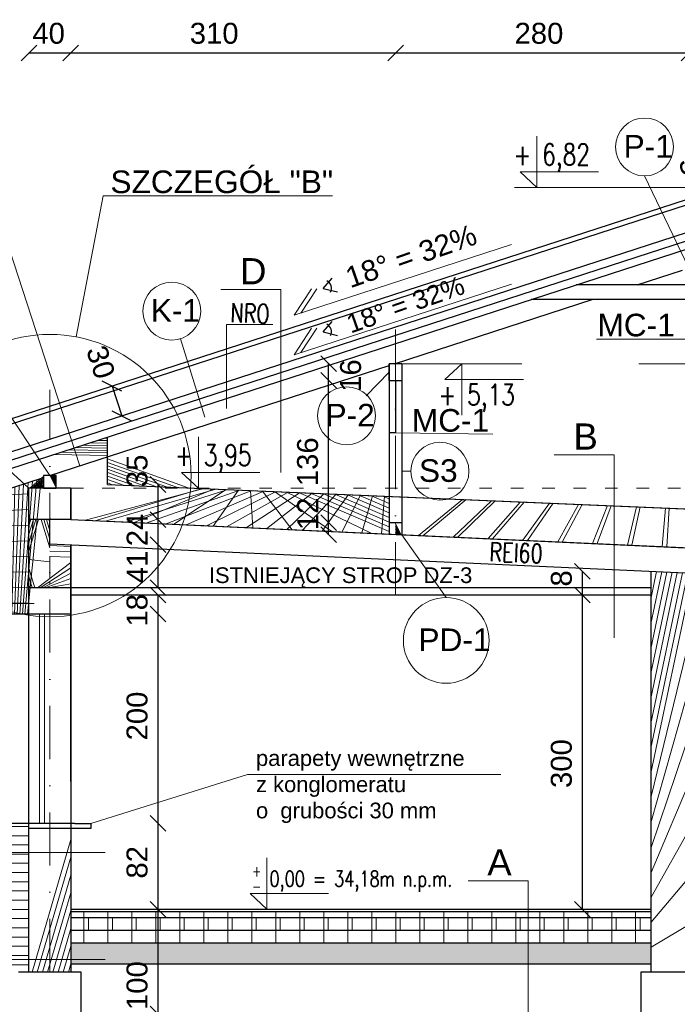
# Model space of a CAD drawing. Header units: millimetres. Extents: x 6197 to 108098, y 4257 to 29730.
# Tile 72 of 148: x 33235 to 33862, y 10987 to 11928. Entities that reach past the tile are written whole.
import ezdxf

# ---------------------------------------------------------------- set-up
doc = ezdxf.new("R2010")
doc.units = ezdxf.units.MM
doc.linetypes.add('ACAD_ISO03W100', pattern=[30, 12, -18])
doc.linetypes.add('DASHDOTX2', pattern=[50.8, 25.4, -12.7, 0, -12.7])
for name, color, linetype, lineweight in [('&_opisy_100', 51, 'Continuous', 20), ('isa_VA361402213E07D_TUsr', 7, 'Continuous', 25), ('isa_VA361402213E07D_TUsr_10A36144A21200DF', 5, 'Continuous', 25)]:
    doc.layers.add(name, color=color, linetype=linetype, lineweight=lineweight)
doc.layers.add('R-TAB', color=1, linetype='Continuous')
doc.styles.add('Romans', font='romans.shx', dxfattribs={"width": 0.75})
doc.styles.get("Standard").update_dxf_attribs({"font": 'arial.ttf'})
doc.dimstyles.new('ISO-25', dxfattribs={"dimtxt": 2.5, "dimasz": 2.5, "dimexe": 1.25, "dimexo": 0.625, "dimtad": 1, "dimtxsty": 'Standard', "dimcen": 2.5, "dimadec": 0, "dimazin": 0, "dimtfac": 1, "dimtmove": 0, "dimatfit": 3, "dimfxl": 1, "dimarcsym": 0})
pattern_1 = [(45, (-1177861116.62511, -935728471.4179041), (-11.22532015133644, 11.22532015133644), []), (135, (-1177861116.62511, -935728471.4179041), (-11.22532015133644, -11.22532015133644), [])]
pattern_2 = [(45, (-1177861116.62511, -935728471.4179041), (-11.22532015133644, 11.22532015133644), [])]

# ---------------------------------------------------------------- blocks, each defined once
blk = doc.blocks.new('_Oblique')
at = {"color": 0, "linetype": 'ByBlock', "lineweight": -2}
blk.add_line((-0.5, -0.5), (0.5, 0.5), dxfattribs=at)
blk = doc.blocks.new('*D1135')
at = {"color": 0, "lineweight": -2, "transparency": 16777216}
blk.add_line((33243.40368291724, 11896.12878770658), (33283.40368267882, 11896.12878770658), dxfattribs=at)
at = {"layer": 'Defpoints', "color": 0, "transparency": 16777216}
for p in [(33283.40368267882, 11896.12878770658), (33243.40368291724, 11480.46662790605), (33283.40368267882, 11480.46662814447)]:
    blk.add_point(p, dxfattribs=at)
at = {"color": 0, "lineweight": -2, "transparency": 16777216, "xscale": 15, "yscale": 15, "zscale": 15, "rotation": 180}
blk.add_blockref('_Oblique', (33243.40368291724, 11896.12878770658), dxfattribs=at)
at = {"color": 0, "lineweight": -2, "transparency": 16777216, "xscale": 15, "yscale": 15, "zscale": 15}
blk.add_blockref('_Oblique', (33283.40368267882, 11896.12878770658), dxfattribs=at)
at = {"color": 0, "lineweight": 20, "transparency": 16777216, "insert": (33262.2667326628, 11914.80258066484), "char_height": 20, "attachment_point": 5}
blk.add_mtext('40', dxfattribs=at)
blk = doc.blocks.new('*D1136')
at = {"color": 0, "lineweight": -2, "transparency": 16777216}
blk.add_line((33283.40368267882, 11896.12878770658), (33593.40368267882, 11896.12878770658), dxfattribs=at)
at = {"layer": 'Defpoints', "color": 0, "transparency": 16777216}
for p in [(33593.40368267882, 11896.12878770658), (33593.40368267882, 11658.50079388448), (33283.40368267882, 11480.46662790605)]:
    blk.add_point(p, dxfattribs=at)
at = {"color": 0, "lineweight": -2, "transparency": 16777216, "xscale": 15, "yscale": 15, "zscale": 15, "rotation": 180}
blk.add_blockref('_Oblique', (33283.40368267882, 11896.12878770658), dxfattribs=at)
at = {"color": 0, "lineweight": -2, "transparency": 16777216, "xscale": 15, "yscale": 15, "zscale": 15}
blk.add_blockref('_Oblique', (33593.40368267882, 11896.12878770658), dxfattribs=at)
at = {"color": 0, "lineweight": 20, "transparency": 16777216, "insert": (33420.30436965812, 11914.80258066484), "char_height": 20, "attachment_point": 5}
blk.add_mtext('310', dxfattribs=at)
blk = doc.blocks.new('*D1137')
at = {"color": 0, "lineweight": -2, "transparency": 16777216}
blk.add_line((33593.40368267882, 11896.12878770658), (33873.40368220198, 11896.12878770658), dxfattribs=at)
at = {"layer": 'Defpoints', "color": 0, "transparency": 16777216}
for p in [(33873.40368220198, 11896.12878770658), (33873.40368220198, 11749.83171911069), (33593.40368267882, 11480.46662790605)]:
    blk.add_point(p, dxfattribs=at)
at = {"color": 0, "lineweight": -2, "transparency": 16777216, "xscale": 15, "yscale": 15, "zscale": 15, "rotation": 180}
blk.add_blockref('_Oblique', (33593.40368267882, 11896.12878770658), dxfattribs=at)
at = {"color": 0, "lineweight": -2, "transparency": 16777216, "xscale": 15, "yscale": 15, "zscale": 15}
blk.add_blockref('_Oblique', (33873.40368220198, 11896.12878770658), dxfattribs=at)
at = {"color": 0, "lineweight": 20, "transparency": 16777216, "insert": (33730.30436965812, 11914.80258066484), "char_height": 20, "attachment_point": 5}
blk.add_mtext('280', dxfattribs=at)
blk = doc.blocks.new('*D1147')
at = {"color": 0, "lineweight": -2, "transparency": 16777216}
blk.add_line((33529.54416581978, 11435.9919690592), (33529.54416581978, 11447.53913433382), dxfattribs=at)
at = {"layer": 'Defpoints', "color": 0, "transparency": 16777216}
for p in [(33529.54416581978, 11447.53913433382), (33599.40368267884, 11447.53913433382), (33599.31312105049, 11435.9919690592)]:
    blk.add_point(p, dxfattribs=at)
at = {"color": 0, "lineweight": -2, "transparency": 16777216, "xscale": 15, "yscale": 15, "zscale": 15}
for p, rotation in [((33529.54416581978, 11447.53913433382), 90), ((33529.54416581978, 11435.9919690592), 270)]:
    blk.add_blockref('_Oblique', p, dxfattribs=dict(at, rotation=rotation))
at = {"color": 0, "lineweight": 20, "transparency": 16777216, "insert": (33509.55414077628, 11455.99025065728), "char_height": 20, "attachment_point": 5, "rotation": 90}
blk.add_mtext('12', dxfattribs=at)
blk = doc.blocks.new('*D1148')
at = {"color": 0, "lineweight": -2, "transparency": 16777216}
blk.add_line((33529.54416772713, 11447.53913433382), (33529.54416772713, 11583.33671767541), dxfattribs=at)
at = {"layer": 'Defpoints', "color": 0, "transparency": 16777216}
for p in [(33529.54416772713, 11583.33671767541), (33599.40368267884, 11583.33671767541), (33599.31312105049, 11447.53913433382)]:
    blk.add_point(p, dxfattribs=at)
at = {"color": 0, "lineweight": -2, "transparency": 16777216, "xscale": 15, "yscale": 15, "zscale": 15}
for p, rotation in [((33529.54416772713, 11583.33671767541), 90), ((33529.54416772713, 11447.53913433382), 270)]:
    blk.add_blockref('_Oblique', p, dxfattribs=dict(at, rotation=rotation))
at = {"color": 0, "lineweight": 20, "transparency": 16777216, "insert": (33509.55414077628, 11505.69305784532), "char_height": 20, "attachment_point": 5, "rotation": 90}
blk.add_mtext('136', dxfattribs=at)
blk = doc.blocks.new('*D1149')
at = {"color": 0, "lineweight": -2, "transparency": 16777216}
blk.add_line((33529.54417058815, 11583.33671958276), (33529.54417058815, 11599.33671767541), dxfattribs=at)
at = {"layer": 'Defpoints', "color": 0, "transparency": 16777216}
for p in [(33529.54417058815, 11599.33671767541), (33599.37863585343, 11599.33671767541), (33599.31312105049, 11583.33671958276)]:
    blk.add_point(p, dxfattribs=at)
at = {"color": 0, "lineweight": -2, "transparency": 16777216, "xscale": 15, "yscale": 15, "zscale": 15}
for p, rotation in [((33529.54417058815, 11599.33671767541), 90), ((33529.54417058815, 11583.33671958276), 270)]:
    blk.add_blockref('_Oblique', p, dxfattribs=dict(at, rotation=rotation))
at = {"color": 0, "lineweight": 20, "transparency": 16777216, "insert": (33550.59496065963, 11588.02341205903), "char_height": 20, "attachment_point": 5, "rotation": 90}
blk.add_mtext('16', dxfattribs=at)
blk = doc.blocks.new('*D1203')
at = {"color": 0, "lineweight": -2, "transparency": 16777216}
blk.add_line((32700.65909048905, 11463.22385401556), (32700.65909048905, 11767.60545677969), dxfattribs=at)
at = {"layer": 'Defpoints', "color": 0, "transparency": 16777216}
for p in [(32700.65909048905, 11767.60545677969), (34003.40368267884, 11767.60545677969), (33173.40368244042, 11463.22385401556)]:
    blk.add_point(p, dxfattribs=at)
at = {"color": 0, "lineweight": -2, "transparency": 16777216, "xscale": 15, "yscale": 15, "zscale": 15}
for p, rotation in [((32700.65909048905, 11767.60545677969), 90), ((32700.65909048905, 11463.22385401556), 270)]:
    blk.add_blockref('_Oblique', p, dxfattribs=dict(at, rotation=rotation))
at = {"color": 0, "lineweight": 20, "transparency": 16777216, "insert": (32680.66905114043, 11625.69716365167), "char_height": 20, "attachment_point": 5, "rotation": 90}
blk.add_mtext('304', dxfattribs=at)
blk = doc.blocks.new('*D1162')
at = {"color": 0, "lineweight": -2, "transparency": 16777216}
blk.add_line((33366.74550434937, 10978.28246815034), (33366.74550434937, 11078.28246815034), dxfattribs=at)
at = {"layer": 'Defpoints', "color": 0, "transparency": 16777216}
for p in [(33283.40368267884, 11078.28246815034), (33366.74550434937, 11078.28246815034), (33293.40368267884, 10978.28246815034)]:
    blk.add_point(p, dxfattribs=at)
at = {"color": 0, "lineweight": -2, "transparency": 16777216, "xscale": 15, "yscale": 15, "zscale": 15}
for p, rotation in [((33366.74550434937, 11078.28246815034), 90), ((33366.74550434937, 10978.28246815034), 270)]:
    blk.add_blockref('_Oblique', p, dxfattribs=dict(at, rotation=rotation))
at = {"color": 0, "lineweight": 20, "transparency": 16777216, "insert": (33346.75547358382, 11005.33938319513), "char_height": 20, "attachment_point": 5, "rotation": 90}
blk.add_mtext('100', dxfattribs=at)
blk = doc.blocks.new('*D1163')
at = {"color": 0, "lineweight": -2, "transparency": 16777216}
blk.add_line((33366.74550625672, 11078.28246862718), (33366.74550625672, 11160.28246803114), dxfattribs=at)
at = {"layer": 'Defpoints', "color": 0, "transparency": 16777216}
for p in [(33283.40368267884, 11160.28246803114), (33366.74550625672, 11160.28246803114), (33293.40368267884, 11078.28246862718)]:
    blk.add_point(p, dxfattribs=at)
at = {"color": 0, "lineweight": -2, "transparency": 16777216, "xscale": 15, "yscale": 15, "zscale": 15}
for p, rotation in [((33366.74550625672, 11160.28246803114), 90), ((33366.74550625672, 11078.28246862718), 270)]:
    blk.add_blockref('_Oblique', p, dxfattribs=dict(at, rotation=rotation))
at = {"color": 0, "lineweight": 20, "transparency": 16777216, "insert": (33346.75547358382, 11123.12173707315), "char_height": 20, "attachment_point": 5, "rotation": 90}
blk.add_mtext('82', dxfattribs=at)
blk = doc.blocks.new('*D1164')
at = {"color": 0, "lineweight": -2, "transparency": 16777216}
blk.add_line((33366.74551007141, 11160.28246612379), (33366.74551007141, 11360.28246815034), dxfattribs=at)
at = {"layer": 'Defpoints', "color": 0, "transparency": 16777216}
for p in [(33283.40368244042, 11360.28246815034), (33366.74551007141, 11360.28246815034), (33293.40368458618, 11160.28246612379)]:
    blk.add_point(p, dxfattribs=at)
at = {"color": 0, "lineweight": -2, "transparency": 16777216, "xscale": 15, "yscale": 15, "zscale": 15}
for p, rotation in [((33366.74551007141, 11360.28246815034), 90), ((33366.74551007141, 11160.28246612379), 270)]:
    blk.add_blockref('_Oblique', p, dxfattribs=dict(at, rotation=rotation))
at = {"color": 0, "lineweight": 20, "transparency": 16777216, "insert": (33346.75547549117, 11262.83309836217), "char_height": 20, "attachment_point": 5, "rotation": 90}
blk.add_mtext('200', dxfattribs=at)
blk = doc.blocks.new('*D1165')
at = {"color": 0, "lineweight": -2, "transparency": 16777216}
blk.add_line((33366.7455124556, 11360.28247005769), (33366.7455124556, 11378.46662838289), dxfattribs=at)
at = {"layer": 'Defpoints', "color": 0, "transparency": 16777216}
for p in [(33283.40368244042, 11378.46662838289), (33366.7455124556, 11378.46662838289), (33283.40368267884, 11360.28247005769)]:
    blk.add_point(p, dxfattribs=at)
at = {"color": 0, "lineweight": -2, "transparency": 16777216, "xscale": 15, "yscale": 15, "zscale": 15}
for p, rotation in [((33366.7455124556, 11378.46662838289), 90), ((33366.7455124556, 11360.28247005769), 270)]:
    blk.add_blockref('_Oblique', p, dxfattribs=dict(at, rotation=rotation))
at = {"color": 0, "lineweight": 20, "transparency": 16777216, "insert": (33346.75547549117, 11363.83061785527), "char_height": 20, "attachment_point": 5, "rotation": 90}
blk.add_mtext('18', dxfattribs=at)
blk = doc.blocks.new('*D1166')
at = {"color": 0, "lineweight": -2, "transparency": 16777216}
blk.add_line((33366.74552199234, 11426.45862788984), (33366.74552199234, 11450.44644398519), dxfattribs=at)
at = {"layer": 'Defpoints', "color": 0, "transparency": 16777216}
for p in [(33283.84420725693, 11450.44644398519), (33366.74552199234, 11450.44644398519), (33283.57828947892, 11426.45862788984)]:
    blk.add_point(p, dxfattribs=at)
at = {"color": 0, "lineweight": -2, "transparency": 16777216, "xscale": 15, "yscale": 15, "zscale": 15}
for p, rotation in [((33366.74552199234, 11450.44644398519), 90), ((33366.74552199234, 11426.45862788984), 270)]:
    blk.add_blockref('_Oblique', p, dxfattribs=dict(at, rotation=rotation))
at = {"color": 0, "lineweight": 20, "transparency": 16777216, "insert": (33346.75548264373, 11440.55995042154), "char_height": 20, "attachment_point": 5, "rotation": 90}
blk.add_mtext('24', dxfattribs=at)
blk = doc.blocks.new('*D1167')
at = {"color": 0, "lineweight": -2, "transparency": 16777216}
blk.add_line((33366.74552389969, 11385.46662838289), (33366.74552389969, 11426.45862788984), dxfattribs=at)
at = {"layer": 'Defpoints', "color": 0, "transparency": 16777216}
for p in [(33283.84420725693, 11426.45862788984), (33366.74552389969, 11426.45862788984), (33283.57828947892, 11385.46662838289)]:
    blk.add_point(p, dxfattribs=at)
at = {"color": 0, "lineweight": -2, "transparency": 16777216, "xscale": 15, "yscale": 15, "zscale": 15}
for p, rotation in [((33366.74552389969, 11426.45862788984), 90), ((33366.74552389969, 11385.46662838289), 270)]:
    blk.add_blockref('_Oblique', p, dxfattribs=dict(at, rotation=rotation))
at = {"color": 0, "lineweight": 20, "transparency": 16777216, "insert": (33346.75548264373, 11405.1926199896), "char_height": 20, "attachment_point": 5, "rotation": 90}
blk.add_mtext('41', dxfattribs=at)
blk = doc.blocks.new('*D1168')
at = {"color": 0, "lineweight": -2, "transparency": 16777216}
blk.add_line((33366.74552294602, 11450.44644589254), (33366.74552294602, 11483.98298413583), dxfattribs=at)
at = {"layer": 'Defpoints', "color": 0, "transparency": 16777216}
for p in [(33318.55211111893, 11483.98298413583), (33366.74552294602, 11483.98298413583), (33283.57828757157, 11450.44644589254)]:
    blk.add_point(p, dxfattribs=at)
at = {"color": 0, "lineweight": -2, "transparency": 16777216, "xscale": 15, "yscale": 15, "zscale": 15}
for p, rotation in [((33366.74552294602, 11483.98298413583), 90), ((33366.74552294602, 11450.44644589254), 270)]:
    blk.add_blockref('_Oblique', p, dxfattribs=dict(at, rotation=rotation))
at = {"color": 0, "lineweight": 20, "transparency": 16777216, "insert": (33346.75548073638, 11497.00973493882), "char_height": 20, "attachment_point": 5, "rotation": 90}
blk.add_mtext('35', dxfattribs=at)
blk = doc.blocks.new('*D1169')
at = {"color": 0, "lineweight": -2, "transparency": 16777216}
blk.add_line((33771.77202484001, 11078.28246826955), (33771.77202484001, 11378.46662838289), dxfattribs=at)
at = {"layer": 'Defpoints', "color": 0, "transparency": 16777216}
for p in [(33688.43019482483, 11378.46662838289), (33771.77202484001, 11378.46662838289), (33698.4301969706, 11078.28246826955)]:
    blk.add_point(p, dxfattribs=at)
at = {"color": 0, "lineweight": -2, "transparency": 16777216, "xscale": 15, "yscale": 15, "zscale": 15}
for p, rotation in [((33771.77202484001, 11378.46662838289), 90), ((33771.77202484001, 11078.28246826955), 270)]:
    blk.add_blockref('_Oblique', p, dxfattribs=dict(at, rotation=rotation))
at = {"color": 0, "lineweight": 20, "transparency": 16777216, "insert": (33751.78198787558, 11217.41883618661), "char_height": 20, "attachment_point": 5, "rotation": 90}
blk.add_mtext('300', dxfattribs=at)
blk = doc.blocks.new('*D1170')
at = {"color": 0, "lineweight": -2, "transparency": 16777216}
blk.add_line((33771.77202865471, 11378.46662790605), (33771.77202865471, 11401.08289403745), dxfattribs=at)
at = {"layer": 'Defpoints', "color": 0, "transparency": 16777216}
for p in [(33771.77202865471, 11401.08289403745), (33837.40368267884, 11401.08289403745), (33698.43019744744, 11378.46662790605)]:
    blk.add_point(p, dxfattribs=at)
at = {"color": 0, "lineweight": -2, "transparency": 16777216, "xscale": 15, "yscale": 15, "zscale": 15}
for p, rotation in [((33771.77202865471, 11401.08289403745), 90), ((33771.77202865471, 11378.46662790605), 270)]:
    blk.add_blockref('_Oblique', p, dxfattribs=dict(at, rotation=rotation))
at = {"color": 0, "lineweight": 20, "transparency": 16777216, "insert": (33751.78198835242, 11394.29370994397), "char_height": 20, "attachment_point": 5, "rotation": 90}
blk.add_mtext('8', dxfattribs=at)
blk = doc.blocks.new('*D1192')
at = {"color": 0, "lineweight": -2, "transparency": 16777216}
blk.add_line((32650.65907809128, 11068.28246815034), (32650.65907809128, 11767.60545677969), dxfattribs=at)
at = {"layer": 'Defpoints', "color": 0, "transparency": 16777216}
for p in [(32650.65907809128, 11767.60545677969), (34003.40368267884, 11767.60545677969), (33183.40368267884, 11068.28246815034)]:
    blk.add_point(p, dxfattribs=at)
at = {"color": 0, "lineweight": -2, "transparency": 16777216, "xscale": 15, "yscale": 15, "zscale": 15}
for p, rotation in [((32650.65907809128, 11767.60545677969), 90), ((32650.65907809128, 11068.28246815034), 270)]:
    blk.add_blockref('_Oblique', p, dxfattribs=dict(at, rotation=rotation))
at = {"color": 0, "lineweight": 20, "transparency": 16777216, "insert": (32630.66904446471, 11431.39233715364), "char_height": 20, "attachment_point": 5, "rotation": 90}
blk.add_mtext('692', dxfattribs=at)
blk = doc.blocks.new('*D1196')
at = {"color": 0, "lineweight": -2, "transparency": 16777216}
blk.add_line((33322.80277010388, 11578.00868173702), (33332.07328006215, 11549.47698589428), dxfattribs=at)
at = {"layer": 'Defpoints', "color": 0, "transparency": 16777216}
for p in [(33332.07328006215, 11549.47698589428), (33224.08988329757, 11545.9349205), (33233.36039325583, 11517.40322465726)]:
    blk.add_point(p, dxfattribs=at)
at = {"color": 0, "lineweight": -2, "transparency": 16777216, "xscale": 15, "yscale": 15, "zscale": 15}
for p, rotation in [((33322.80277010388, 11578.00868173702), 108.0000000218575), ((33332.07328006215, 11549.47698589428), 288.0000000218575)]:
    blk.add_blockref('_Oblique', p, dxfattribs=dict(at, rotation=rotation))
at = {"color": 0, "lineweight": 20, "transparency": 16777216, "insert": (33312.01286455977, 11600.83561200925), "char_height": 20, "attachment_point": 5, "rotation": 288.0000000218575}
blk.add_mtext('30', dxfattribs=at)
blk = doc.blocks.new('*D1197')
at = {"color": 0, "lineweight": -2, "transparency": 16777216}
blk.add_line((33880.98074148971, 11759.37169851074), (33890.25125144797, 11730.840002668), dxfattribs=at)
at = {"layer": 'Defpoints', "color": 0, "transparency": 16777216}
for p in [(33782.26785489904, 11727.2979373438), (33890.25125144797, 11730.840002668), (33791.53836485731, 11698.76624150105)]:
    blk.add_point(p, dxfattribs=at)
at = {"color": 0, "lineweight": -2, "transparency": 16777216, "xscale": 15, "yscale": 15, "zscale": 15}
for p, rotation in [((33880.98074148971, 11759.37169851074), 108.0000000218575), ((33890.25125144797, 11730.840002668), 288.0000000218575)]:
    blk.add_blockref('_Oblique', p, dxfattribs=dict(at, rotation=rotation))
at = {"color": 0, "lineweight": 20, "transparency": 16777216, "insert": (33877.39418742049, 11780.7675868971), "char_height": 20, "attachment_point": 5, "rotation": 288.0000000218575}
blk.add_mtext('30', dxfattribs=at)

msp = doc.modelspace()

# ---------------------------------------------------------------- hatches: boundary and pattern name
at = {"lineweight": 0}
h = msp.add_hatch(dxfattribs=at)
h.set_pattern_fill('ANSI37', color=256, scale=5)
h.set_pattern_definition(pattern_1)
h.paths.add_polyline_path([(33318.49318167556, 11510.3662915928), (33263.4036824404, 11492.46662814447), (33269.40368267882, 11492.46662814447), (33269.40368267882, 11480.46662814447), (33283.40368267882, 11480.46662814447), (33401.856704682, 11480.46662814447), (33318.55211111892, 11483.98298413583)])
h.paths.add_polyline_path([(33318.45093891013, 11529.27888579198), (33263.40368267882, 11511.39294810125), (33263.40368267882, 11492.46662826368), (33318.49318167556, 11510.3662915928)])
h.paths.add_polyline_path([(33253.07271596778, 11508.0362134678), (33223.40368267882, 11498.39616019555), (33223.40368267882, 11479.46984047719), (33223.40368267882, 11480.21158463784), (33243.40368291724, 11480.21158463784), (33243.40368291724, 11480.46662814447), (33257.40368267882, 11480.46662814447), (33257.40368267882, 11492.46662814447), (33263.4036824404, 11492.46662814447)])
h = msp.add_hatch(dxfattribs=at)
h.set_pattern_fill('ANSI37', color=256, scale=5, style=0)
h.set_pattern_definition([(45, (-1177856064.998304, -935728061.5742054), (-11.22532015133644, 11.22532015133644), []), (135, (-1177856064.998304, -935728061.5742054), (-11.22532015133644, -11.22532015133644), [])])
h.paths.add_polyline_path([(33243.40368291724, 11480.46662814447), (33257.40368267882, 11480.46662814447), (33257.40368267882, 11490.51711017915), (33223.40368267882, 11479.46984047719), (33223.40368267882, 11360.28246815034), (33243.40368291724, 11360.28246815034)])
h.paths.add_polyline_path([(34783.40368267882, 11445.46662814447), (34763.40368267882, 11445.46662814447), (34763.40368267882, 11376.33718950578), (34783.40368267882, 11376.33718950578)])
h.paths.add_polyline_path([(34763.40368267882, 11445.46662814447), (34783.40368267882, 11445.46662814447), (34783.40368267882, 11479.46984047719), (34749.40368267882, 11490.51711017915), (34749.40368267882, 11480.46662814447), (34763.40368267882, 11480.46662814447)])
h.paths.add_polyline_path([(34783.40368267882, 11376.33718950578), (34763.40368267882, 11376.33718950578), (34763.4036824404, 11318.28246826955), (34783.4036824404, 11318.28246826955)])
h = msp.add_hatch(dxfattribs=at)
h.set_pattern_fill('ANSI37', color=256, scale=5)
h.set_pattern_definition(pattern_1)
h.paths.add_polyline_path([(33587.40368291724, 11472.63453633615), (33401.856704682, 11480.46662814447), (33283.40368267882, 11480.46662814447), (33283.40368267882, 11450.46662838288), (33587.40368291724, 11436.53764779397), (33587.40368291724, 11436.57019193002), (33283.40367743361, 11450.46662838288), (33263.40368267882, 11450.46662826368), (33264.50103542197, 11451.33272905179), (33594.50103542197, 11436.2124541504), (33593.40368267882, 11436.26273376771), (33283.40368267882, 11450.46662838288), (33283.40368267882, 11450.46662814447), (33587.40368291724, 11436.57019193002)])
h = msp.add_hatch(dxfattribs=at)
h.set_pattern_fill('ANSI37', color=256, scale=5)
h.set_pattern_definition(pattern_1)
h.paths.add_polyline_path([(33867.40368267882, 11460.81550402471), (33643.98815271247, 11470.2460588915, -0.172918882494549), (33625.42374512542, 11471.02967793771), (33599.32918998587, 11472.13115079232), (33599.31313607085, 11436.02578742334), (33867.40368267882, 11423.77084286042), (33867.40368267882, 11435.70832354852)])
h.paths.add_polyline_path([(33593.40368267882, 11472.38127131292), (33587.40368291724, 11472.63453633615), (33587.40368291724, 11447.53913433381), (33593.40368267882, 11447.53913433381)])
h.paths.add_polyline_path([(33599.31825539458, 11447.53913433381), (33593.40368267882, 11447.53913433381), (33593.40368267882, 11436.29592020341), (33599.31313607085, 11436.02578742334)])
h.paths.add_polyline_path([(34127.50365087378, 11449.83646864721), (33879.40368267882, 11460.30897409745), (33879.40368267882, 11423.222299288), (34127.52052757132, 11411.88039166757)])
h.paths.add_polyline_path([(34210.40368291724, 11446.33718950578), (34139.40368267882, 11449.33415837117), (34139.40368267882, 11411.33718950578), (34175.40368291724, 11411.33718950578), (34210.40368291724, 11411.33718950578)])
h = msp.add_hatch(dxfattribs=at)
h.set_pattern_fill('ANSI31', color=256, scale=5)
h.set_pattern_definition(pattern_2)
h.paths.add_polyline_path([(33283.4036824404, 11426.46662838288), (33263.40368267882, 11427.3830086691), (33263.40368267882, 11385.28246815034), (33283.4036824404, 11385.28246815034)])
h.paths.add_polyline_path([(33243.40368291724, 11385.28246815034), (33263.40368267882, 11385.28246815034), (33263.40368267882, 11450.46662826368), (33243.40368291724, 11450.46662826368)])
h.paths.add_polyline_path([(33283.40368267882, 11155.28246803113), (33243.40368291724, 11155.28246803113), (33243.40368291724, 11018.28246815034), (33283.40368267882, 11018.28246815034)])
h = msp.add_hatch(dxfattribs=at)
h.set_pattern_fill('ANSI31', color=256, scale=5, style=0)
h.set_pattern_definition([(45, (-1177856064.998304, -935728061.5742054), (-11.22532015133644, 11.22532015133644), [])])
h.paths.add_polyline_path([(33876.99217554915, 11399.26898832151), (33836.99217554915, 11401.10174889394), (33837.40368267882, 11018.28246815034), (33877.40368267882, 11018.28246815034)])
h = msp.add_hatch(dxfattribs=at)
h.set_pattern_fill('ANSI37', color=256, scale=5)
h.set_pattern_definition(pattern_1)
h.paths.add_polyline_path([(33223.40368267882, 11018.28246815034), (33233.40368267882, 11018.28246815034), (33243.40368291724, 11018.28246815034), (33243.40368291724, 11160.28246803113), (33223.40368267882, 11160.28246815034)])
h.paths.add_polyline_path([(34783.40368267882, 11168.28246826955), (34763.40368267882, 11168.28246826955), (34763.40368267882, 11018.28246815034), (34773.40368267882, 11018.28246815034), (34783.40368267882, 11018.28246803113)])
h = msp.add_hatch(dxfattribs=at)
h.set_pattern_fill('ANSI31', color=256, scale=5)
h.set_pattern_definition(pattern_2)
h.paths.add_polyline_path([(33837.40368267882, 11070.28246815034), (33837.40368267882, 11076.28246815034), (33283.40368267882, 11076.28246815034), (33283.40368267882, 11070.28246815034)])
h = msp.add_hatch(dxfattribs=at)
h.set_pattern_fill('ANSI37', color=256, scale=5)
h.set_pattern_definition(pattern_1)
h.paths.add_polyline_path([(33283.40368267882, 11070.28246815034), (33283.40368267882, 11058.28246815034), (33837.40368267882, 11058.28246815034), (33837.40368267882, 11070.28246815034)])
h.paths.add_polyline_path([(33877.40368267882, 11070.28246815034), (33877.40368267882, 11058.28246815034), (34137.40368291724, 11058.28246826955), (34137.40368291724, 11070.28246826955)])
h.paths.add_polyline_path([(34723.40368291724, 11058.28246815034), (34723.40368291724, 11070.28246815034), (34205.40368267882, 11070.28246826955), (34205.40368267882, 11058.28246815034)])
h = msp.add_hatch(dxfattribs=at)
h.set_pattern_fill('ANSI31', color=256, scale=5)
h.set_pattern_definition(pattern_2)
h.paths.add_polyline_path([(33837.40368267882, 11046.28246815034), (33837.40368267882, 11058.28246815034), (33283.40368267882, 11058.28246815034), (33283.40368267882, 11046.28246815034)])
h.paths.add_polyline_path([(34137.40368291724, 11046.28246791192), (34137.40368291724, 11058.28246826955), (33877.40368267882, 11058.28246815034), (33877.40368267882, 11046.28246803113)])
h.paths.add_polyline_path([(34723.40368291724, 11046.28246815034), (34723.40368291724, 11058.28246815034), (34205.40368267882, 11058.28246815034), (34205.40368267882, 11046.28246815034)])
h = msp.add_hatch(dxfattribs=at)
h.set_pattern_fill('DOTS', color=256, scale=5)
h.set_pattern_definition([(0, (-1177861116.62511, -935728471.4179041), (3.96875, 7.9375), [0, -7.9375])])
h.paths.add_polyline_path([(33837.40368267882, 11026.28246815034), (33837.40368267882, 11046.28246815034), (33283.40368267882, 11046.28246815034), (33283.40368267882, 11026.28246815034)])
h.paths.add_polyline_path([(34137.40368291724, 11026.28246803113), (34137.40368291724, 11046.28246791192), (33877.40368267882, 11046.28246803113), (33877.40368267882, 11026.28246803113)])
h.paths.add_polyline_path([(34205.40368267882, 11046.28246815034), (34205.40368267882, 11026.28246815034), (34723.40368291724, 11026.28246815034), (34723.40368291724, 11046.28246815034)])

# ---------------------------------------------------------------- linework, layer by layer
at = {"layer": '&_opisy_100', "color": 0}
for points in [[(33728.28162261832, 11816.60237307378), (33728.28162261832, 11767.60545677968), (33712.2184781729, 11782.63855404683), (33787.08938094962, 11782.63855404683)], [(33728.28162261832, 11816.60237307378), (33728.28162261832, 11767.60545677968), (33712.2184781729, 11782.63855404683), (33787.08938094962, 11782.63855404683)], [(33656.62007948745, 11550.33980138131), (33656.62007948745, 11599.33671767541), (33640.55693504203, 11584.30362040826), (33715.42783781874, 11584.30362040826)], [(33656.62007948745, 11550.33980138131), (33656.62007948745, 11599.33671767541), (33640.55693504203, 11584.30362040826), (33715.42783781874, 11584.30362040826)], [(33405.1929399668, 11529.46354443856), (33405.1929399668, 11480.46662814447), (33389.12979552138, 11495.49972541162), (33464.0006982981, 11495.49972541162)], [(33405.1929399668, 11529.46354443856), (33405.1929399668, 11480.46662814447), (33389.12979552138, 11495.49972541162), (33464.0006982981, 11495.49972541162)], [(33470.58067032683, 11127.27938456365), (33470.58067032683, 11078.28246826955), (33454.51752564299, 11093.3155655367), (33529.38842865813, 11093.3155655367)]]:
    msp.add_lwpolyline(points, dxfattribs=at)
at = {"lineweight": 30}
for p, q in [((33209.83169576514, 11541.30215449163), (34003.40368267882, 11799.14932353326)), ((33224.03808829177, 11540.91809124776), (34003.40368267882, 11794.14932353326)), ((33173.40368267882, 11497.92210883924), (34003.40368267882, 11767.60545677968)), ((33173.40368267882, 11490.03614229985), (34003.40368267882, 11759.71949000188)), ((33173.40368267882, 11482.15017540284), (34003.40368267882, 11751.83352334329)), ((33524.2441010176, 11671.28171582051), (33532.92257258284, 11681.12265963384)), ((33824.16074582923, 11674.66764290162), (33867.40368267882, 11688.7181248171)), ((33524.2441010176, 11671.28171582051), (33538.04781362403, 11667.92811996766)), ((34240.89584228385, 11674.66764290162), (33765.91152283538, 11674.66764290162)), ((33592.31599757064, 11599.33671767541), (33781.07317659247, 11660.66764290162)), ((34283.98341175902, 11660.66764290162), (33722.8239533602, 11660.66764290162)), ((33524.2441010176, 11629.7860966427), (33532.92257258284, 11639.62704045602)), ((33524.2441010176, 11629.7860966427), (33538.04781362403, 11626.43250078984)), ((33263.4036824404, 11492.46662814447), (33587.40368291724, 11597.74060995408)), ((33587.37863585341, 11583.33671767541), (33587.37863585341, 11599.33671767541)), ((33599.37863585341, 11599.33671767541), (33587.37863585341, 11599.33671767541)), ((33587.40368315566, 11599.33718938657), (33587.40368291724, 11436.53764779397)), ((33599.38575074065, 11599.33718938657), (33599.31312105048, 11435.99196905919)), ((33599.37863585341, 11599.33671767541), (33599.37863585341, 11583.33671767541)), ((33587.37863585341, 11583.33671767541), (33599.37863585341, 11583.33671767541)), ((33593.37863633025, 11583.33671767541), (33593.37863633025, 11533.33671767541)), ((33593.37863633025, 11533.33671767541), (33587.37863609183, 11533.33671767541)), ((33318.55211111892, 11483.98298413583), (33318.45093891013, 11529.27888591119)), ((33257.40368267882, 11492.46662814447), (33257.40368267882, 11480.46662814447)), ((33269.40368267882, 11492.46662814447), (33257.40368267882, 11492.46662814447)), ((33269.40368267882, 11480.46662814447), (33269.40368267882, 11492.46662814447)), ((33173.4036824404, 11463.22385544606), (33257.40368267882, 11490.51711017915)), ((33318.55211111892, 11483.98298413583), (34210.40368291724, 11446.33718950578)), ((33243.40368291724, 11018.28246815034), (33243.40368291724, 11480.46662814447)), ((33283.40368267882, 11480.46662814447), (33243.40368267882, 11480.46662814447)), ((33257.40368267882, 11480.46662814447), (33269.40368267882, 11480.46662814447)), ((33283.40368267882, 11450.46662838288), (33283.40368267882, 11480.46662826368)), ((33283.40368267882, 11480.46662826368), (33283.40368267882, 11450.46662838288)), ((33283.40368267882, 11450.46662838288), (33243.40368267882, 11450.46662826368)), ((33263.40368267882, 11427.3830086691), (33263.40368267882, 11450.46662826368)), ((33283.4036824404, 11450.46662838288), (34156.40368267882, 11410.46662826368)), ((33587.40368267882, 11447.53913433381), (33599.40368267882, 11447.53913433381)), ((33263.40368267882, 11427.3830086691), (34156.40368267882, 11386.46662826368)), ((33283.40368267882, 11200.46662826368), (33283.4036824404, 11426.46662850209)), ((33283.40368267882, 11426.46662838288), (33283.40368267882, 11018.28246815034)), ((33837.40368267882, 11018.28246815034), (33837.40368267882, 11401.08289403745)), ((33283.40368267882, 11385.28246815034), (33243.40368291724, 11385.28246815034)), ((33283.40368267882, 11385.46662838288), (33837.40368267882, 11385.46662838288)), ((33283.40368267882, 11378.46662838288), (33837.40368267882, 11378.46662838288)), ((33243.40368291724, 11360.28246815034), (33223.40368267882, 11360.28246815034)), ((33283.40368267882, 11360.28246815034), (33243.40368291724, 11360.28246815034)), ((33283.40368267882, 11160.28246815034), (33243.40368291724, 11160.28246815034)), ((33283.40368267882, 11078.28246815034), (33837.40368267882, 11078.28246815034)), ((33283.40368267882, 11076.28246815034), (33837.40368267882, 11076.28246815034)), ((33283.40368267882, 11070.28246815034), (33837.40368267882, 11070.28246815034)), ((33283.40368267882, 11058.28246815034), (33837.40368267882, 11058.28246815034)), ((33283.40368267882, 11046.28246815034), (33837.40368267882, 11046.28246815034)), ((33283.40368267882, 11026.28246815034), (33837.40368267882, 11026.28246815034)), ((33293.40368267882, 11018.28246815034), (33233.40368267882, 11018.28246815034)), ((33293.40368267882, 10978.28246815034), (33293.40368267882, 11018.28246815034)), ((33887.40368267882, 11018.28246815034), (33827.40368267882, 11018.28246815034)), ((33827.40368267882, 11018.28246815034), (33827.40368267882, 10978.28246815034))]:
    msp.add_line(p, q, dxfattribs=at)
at = {"lineweight": 0}
for p, q in [((33831.14831444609, 11778.69567067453), (33873.40368220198, 11690.66764290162)), ((33314.30533787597, 11759.71333153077), (33288.63667747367, 11624.94630188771)), ((33314.30533787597, 11759.71333153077), (33533.11575695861, 11759.74806887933)), ((33225.02053067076, 11708.46550733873), (33292.16627332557, 11501.81216032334)), ((33496.74692913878, 11645.6566937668), (33704.24692913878, 11713.07753081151)), ((33496.74692913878, 11607.85209305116), (33704.24692913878, 11675.27293009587)), ((33496.74692913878, 11645.6566937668), (33513.12096807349, 11670.94403321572)), ((33503.07918331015, 11647.71416778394), (33518.12096807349, 11670.94403321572)), ((33426.56524679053, 11670.23610515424), (33484.01359459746, 11670.23610515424)), ((33484.01359459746, 11495.49972541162), (33484.01359459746, 11670.23610515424)), ((33432.05602380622, 11636.64159066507), (33476.12760540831, 11636.64159066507)), ((33432.05602380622, 11636.64159066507), (33432.05602380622, 11556.42766935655)), ((33496.74692913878, 11607.85209305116), (33513.12096807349, 11633.13943250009)), ((33503.07918331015, 11609.9095670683), (33518.12096807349, 11633.13943250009)), ((33388.01909705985, 11623.17687005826), (33411.25512000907, 11548.2452966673)), ((33785.23939010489, 11622.88791282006), (33873.40368220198, 11622.92265016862)), ((33599.38575050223, 11599.33671767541), (33713.85440871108, 11599.33671767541)), ((34242.07545372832, 11599.33671767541), (33825.62854859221, 11599.33671767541)), ((33565.36442300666, 11568.78420955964), (33587.37863585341, 11591.33671767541)), ((33202.25200292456, 11584.6270555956), (33263.4036824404, 11492.46662814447)), ((33186.31906315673, 11532.33190495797), (33243.40368267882, 11480.46662814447)), ((33593.37863633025, 11533.33671767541), (33686.21015426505, 11531.89473004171)), ((33744.80029317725, 11512.30535406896), (33802.24864098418, 11512.30535406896)), ((33802.24864098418, 11337.56897432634), (33802.24864098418, 11512.30535406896)), ((33608.13808915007, 11496.67509789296), (33599.34010502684, 11496.67900986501)), ((33283.40368267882, 11450.46662814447), (33283.40368267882, 11480.46662814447)), ((33587.40368291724, 11436.53764779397), (33587.40368291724, 11436.53764779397)), ((33641.78194662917, 11375.97717816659), (33599.31312105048, 11435.99196905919)), ((33283.40368267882, 11426.46662838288), (33283.40368267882, 11385.46662838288)), ((33151.3031773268, 11370.42570860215), (33248.55244156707, 11370.42570860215)), ((33253.40368267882, 11360.28246815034), (33253.40368267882, 11160.28246803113)), ((33263.40368267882, 11360.28246815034), (33258.40368267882, 11360.28246815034)), ((33258.40368267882, 11360.28246815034), (33258.40368267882, 11160.28246803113)), ((33302.40368267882, 11160.28246803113), (33452.25380870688, 11206.94839544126)), ((33452.25380870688, 11206.94839544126), (33693.84568592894, 11206.94839544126)), ((33185.13687559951, 11132.56448335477), (33316.21570441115, 11132.56448335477)), ((33662.57697722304, 11105.58919222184), (33720.02532502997, 11105.58919222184)), ((33720.02532502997, 10978.28246815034), (33720.02532502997, 11105.58919222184)), ((33243.40368291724, 11078.28246815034), (33243.40368291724, 11068.28246815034)), ((33185.13687559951, 11030.18086499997), (33316.21570441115, 11030.18086499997))]:
    msp.add_line(p, q, dxfattribs=at)
at = {"lineweight": 20}
msp.add_line((34003.40368267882, 11767.60545677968), (33706.9410869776, 11767.60545677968), dxfattribs=at)
at = {"linetype": 'DASHDOTX2', "lineweight": 0, "ltscale": 2}
for p, q in [((33593.40368267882, 11377.94650847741), (33593.40368267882, 11658.50079388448)), ((33263.40368267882, 11018.28246815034), (33263.40368267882, 11574.48869998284))]:
    msp.add_line(p, q, dxfattribs=at)
at = {"linetype": 'ACAD_ISO03W100', "lineweight": 0}
msp.add_line((33283.40368267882, 11480.46662814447), (34723.40368267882, 11480.46662814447), dxfattribs=at)
at = {"lineweight": 0}
for points in [[(33243.40368291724, 11480.46662790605), (33257.40368267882, 11480.46662814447), (33257.40368267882, 11492.46662814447), (33257.40368267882, 11490.51711017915), (33223.40368267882, 11479.46984035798), (33223.59973999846, 11498.45986313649), (33318.45093891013, 11529.27888579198), (33318.55211111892, 11483.98298413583), (34210.40368291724, 11446.33718950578)], [(34139.40368267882, 11411.33718938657), (33283.40368267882, 11450.46662814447), (33283.40368267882, 11480.46662790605), (33269.40368267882, 11480.46662814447), (33269.40368267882, 11492.46662814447), (33257.40368267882, 11492.46662814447), (33257.40368267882, 11490.51711017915), (33223.40368267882, 11479.46984035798)]]:
    msp.add_lwpolyline(points, dxfattribs=at)
for centre, radius in [((33831.14831444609, 11806.36258346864), 27.66691274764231), ((33379.82463023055, 11649.60240275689), 27.66691274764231), ((33263.40368267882, 11492.46662778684), 134.8612919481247), ((33546.62135240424, 11549.58283037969), 27.66691274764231), ((33635.80500194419, 11496.67509789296), 27.66691274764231), ((33641.78194662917, 11335.05937177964), 40.91780638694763)]:
    msp.add_circle(centre, radius, dxfattribs=at)
at = {"lineweight": 30}
for centre in [(33524.2441010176, 11671.28171582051), (33524.2441010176, 11629.7860966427)]:
    msp.add_arc(centre, 8.049795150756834, 333.1631780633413, 63.16319333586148, dxfattribs=at)
at = {"layer": 'isa_VA361402213E07D_TUsr', "color": 7, "lineweight": 30}
for p, q in [((33302.40368267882, 11155.28246803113), (33243.40368291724, 11155.28246803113)), ((33287.40368267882, 11160.28246803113), (33302.40368267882, 11160.28246803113)), ((33302.40368267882, 11160.28246803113), (33302.40368267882, 11155.28246803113))]:
    msp.add_line(p, q, dxfattribs=at)
at = {"layer": 'isa_VA361402213E07D_TUsr_10A36144A21200DF', "color": 7, "lineweight": 30}
for p, q in [((33243.40368267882, 11160.28246803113), (33223.40368267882, 11160.28246815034)), ((33287.40368267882, 11160.28246803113), (33243.40368267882, 11160.28246803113))]:
    msp.add_line(p, q, dxfattribs=at)

# ---------------------------------------------------------------- texts
at = {"layer": '&_opisy_100', "color": 0, "width": 420.6382812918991, "attachment_point": 1, "rotation": 359.99999780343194, "style": 'Romans'}
for s, insert, char_height in [('\\A1;+ 6,82', (33706.09490606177, 11809.29711551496), 20.25), ('\\A1;+ 5,13', (33634.4333629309, 11579.9181533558), 20.25), ('\\A1;+ 3,95', (33383.00622341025, 11522.15828687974), 20.25), ('\\A1;{\\H0.7x;\\S+^ -;} 0,00 = 34,18m n.p.m.', (33456.6012944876, 11119.97412700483), 15)]:
    msp.add_mtext(s, dxfattribs=dict(at, insert=insert, char_height=char_height))
at = {"layer": '&_opisy_100', "color": 1, "char_height": 18, "width": 420.6382812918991, "attachment_point": 3, "rotation": 357.9714532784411, "style": 'Romans'}
for s, insert in [('NRO', (33473.59426376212, 11655.83579761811)), ('REI60', (33734.18083426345, 11426.87454063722))]:
    msp.add_mtext(s, dxfattribs=dict(at, insert=insert))
at = {"attachment_point": 1, "rotation": 19.281416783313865}
for insert, char_height in [((33543.54382917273, 11690.14824886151), 20), ((33544.69613239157, 11645.10620553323), 18)]:
    msp.add_mtext_dynamic_manual_height_columns('18%%D = 32%', width=202.6436712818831, gutter_width=12.5, heights=[0], dxfattribs=dict(at, insert=insert, char_height=char_height))
for s, width, insert, char_height, attachment_point in [('D', 68.36028754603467, (33444.98534724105, 11675.21262283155), 25, 7), ('B', 68.36028754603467, (33763.22039362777, 11517.28187174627), 25, 7), ('\\A1;ISTNIEJĄCY STROP DZ-3 ', 305.4220082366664, (33415.21956488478, 11404.84355254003), 15, 1), ('\\A1;parapety wewnętrzne ^Jz konglomeratu^Jo  grubości 30 mm', 305.4220082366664, (33460.19343635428, 11230.14416630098), 15, 1), ('A', 68.36028754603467, (33680.99707767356, 11110.56570989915), 25, 7)]:
    msp.add_mtext_dynamic_manual_height_columns(s, width=width, gutter_width=12.5, heights=[0], dxfattribs=dict(insert=insert, char_height=char_height, attachment_point=attachment_point))
at = {"layer": 'R-TAB', "color": 0, "ltscale": 24, "char_height": 21.6, "width": 490.7206424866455, "attachment_point": 1}
for s, insert in [('P-1', (33811.12480089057, 11817.77026457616)), ('\\A1;SZCZEGÓŁ "B"', (33321.28770133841, 11783.89206857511)), ('K-1', (33359.80111667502, 11661.01008386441)), ('MC-1', (33786.16646191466, 11647.0666498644)), ('P-2', (33526.59783884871, 11560.99051148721)), ('MC-1', (33609.01200839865, 11556.03872973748)), ('S3', (33615.78148838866, 11508.08277900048)), ('PD-1', (33615.31237670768, 11346.46705288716))]:
    msp.add_mtext(s, dxfattribs=dict(at, insert=insert))

# ---------------------------------------------------------------- dimensions: what is measured, and where the dimension line sits
at = {"lineweight": 20}
for base, p1, p2, picture, middle in [((33283.40368267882, 11896.12878770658), (33243.40368291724, 11480.46662790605), (33283.40368267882, 11480.46662814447), '*D1135', (33262.2667326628, 11914.80258066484)), ((33593.40368267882, 11896.12878770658), (33283.40368267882, 11480.46662790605), (33593.40368267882, 11658.50079388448), '*D1136', (33420.30436965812, 11914.80258066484)), ((33873.40368220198, 11896.12878770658), (33593.40368267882, 11480.46662790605), (33873.40368220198, 11749.83171911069), '*D1137', (33730.30436965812, 11914.80258066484))]:
    dim = msp.add_linear_dim(base=base, p1=p1, p2=p2, dimstyle='ISO-25', override={"dimtxt": 20, "dimasz": 15, "dimblk1": 'Oblique', "dimblk2": 'Oblique', "dimsah": 1, "dimse1": 1, "dimse2": 1, "dimtmove": 2}, dxfattribs=at)
    dim.commit()
    dim.dimension.update_dxf_attribs({"geometry": picture, "text_midpoint": middle, "dimtype": 160})
for base, p1, p2, angle, override, picture, middle, dimtype in [((33890.25125144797, 11730.840002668), (33782.26785489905, 11727.2979373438), (33791.53836485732, 11698.76624150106), 288.0000000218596, {"dimtxt": 20, "dimasz": 15, "dimblk1": 'Oblique', "dimblk2": 'Oblique', "dimsah": 1, "dimse1": 1, "dimse2": 1, "dimtmove": 2}, '*D1197', (33877.39418742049, 11780.7675868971), 161), ((32700.65909048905, 11767.60545677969), (33173.4036824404, 11463.22385401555), (34003.40368267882, 11767.60545677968), 90, {"dimtxt": 20, "dimasz": 15, "dimdec": 0, "dimblk1": 'Oblique', "dimblk2": 'Oblique', "dimsah": 1, "dimse1": 1, "dimse2": 1, "dimtmove": 2}, '*D1203', (32680.66905114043, 11625.69716365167), 160), ((33332.07328006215, 11549.47698589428), (33224.08988329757, 11545.9349205), (33233.36039325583, 11517.40322465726), 288.0000000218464, {"dimtxt": 20, "dimasz": 15, "dimblk1": 'Oblique', "dimblk2": 'Oblique', "dimsah": 1, "dimse1": 1, "dimse2": 1, "dimtmove": 2}, '*D1196', (33312.01286455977, 11600.83561200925), 161), ((33529.54417058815, 11599.33671767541), (33599.31312105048, 11583.33671958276), (33599.37863585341, 11599.33671767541), 90, {"dimtxt": 20, "dimasz": 15, "dimdec": 0, "dimblk1": 'Oblique', "dimblk2": 'Oblique', "dimsah": 1, "dimse1": 1, "dimse2": 1, "dimtmove": 2}, '*D1149', (33550.59496065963, 11588.02341205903), 160), ((33529.54416772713, 11583.33671767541), (33599.31312105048, 11447.53913433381), (33599.40368267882, 11583.33671767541), 90, {"dimtxt": 20, "dimasz": 15, "dimdec": 0, "dimblk1": 'Oblique', "dimblk2": 'Oblique', "dimsah": 1, "dimse1": 1, "dimse2": 1, "dimtmove": 2}, '*D1148', (33509.55414077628, 11505.69305784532), 160), ((33529.54416581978, 11447.53913433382), (33599.31312105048, 11435.99196905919), (33599.40368267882, 11447.53913433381), 90, {"dimtxt": 20, "dimasz": 15, "dimdec": 0, "dimblk1": 'Oblique', "dimblk2": 'Oblique', "dimsah": 1, "dimse1": 1, "dimse2": 1, "dimtmove": 2}, '*D1147', (33509.55414077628, 11455.99025065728), 160), ((33366.74552199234, 11450.44644398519), (33283.5782894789, 11426.45862788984), (33283.84420725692, 11450.44644398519), 90, {"dimtxt": 20, "dimasz": 15, "dimdec": 0, "dimblk1": 'Oblique', "dimblk2": 'Oblique', "dimsah": 1, "dimse1": 1, "dimse2": 1, "dimtmove": 2}, '*D1166', (33346.75548264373, 11440.55995042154), 160), ((33366.74552389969, 11426.45862788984), (33283.5782894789, 11385.46662838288), (33283.84420725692, 11426.45862788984), 90, {"dimtxt": 20, "dimasz": 15, "dimdec": 0, "dimblk1": 'Oblique', "dimblk2": 'Oblique', "dimsah": 1, "dimse1": 1, "dimse2": 1, "dimtmove": 2}, '*D1167', (33346.75548264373, 11405.1926199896), 160), ((33366.7455124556, 11378.46662838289), (33283.40368267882, 11360.28247005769), (33283.4036824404, 11378.46662838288), 90, {"dimtxt": 20, "dimasz": 15, "dimdec": 0, "dimblk1": 'Oblique', "dimblk2": 'Oblique', "dimsah": 1, "dimse1": 1, "dimse2": 1, "dimtmove": 2}, '*D1165', (33346.75547549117, 11363.83061785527), 160), ((33771.77202484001, 11378.46662838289), (33698.43019697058, 11078.28246826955), (33688.43019482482, 11378.46662838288), 90, {"dimtxt": 20, "dimasz": 15, "dimdec": 0, "dimblk1": 'Oblique', "dimblk2": 'Oblique', "dimsah": 1, "dimse1": 1, "dimse2": 1, "dimtmove": 2}, '*D1169', (33751.78198787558, 11217.41883618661), 160), ((33366.74551007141, 11360.28246815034), (33293.40368458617, 11160.28246612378), (33283.4036824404, 11360.28246815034), 90, {"dimtxt": 20, "dimasz": 15, "dimdec": 0, "dimblk1": 'Oblique', "dimblk2": 'Oblique', "dimsah": 1, "dimse1": 1, "dimse2": 1, "dimtmove": 2}, '*D1164', (33346.75547549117, 11262.83309836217), 160), ((33366.74550625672, 11160.28246803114), (33293.40368267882, 11078.28246862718), (33283.40368267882, 11160.28246803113), 90, {"dimtxt": 20, "dimasz": 15, "dimdec": 0, "dimblk1": 'Oblique', "dimblk2": 'Oblique', "dimsah": 1, "dimse1": 1, "dimse2": 1, "dimtmove": 2}, '*D1163', (33346.75547358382, 11123.12173707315), 160), ((33366.74550434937, 11078.28246815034), (33293.40368267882, 10978.28246815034), (33283.40368267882, 11078.28246815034), 90, {"dimtxt": 20, "dimasz": 15, "dimdec": 0, "dimblk1": 'Oblique', "dimblk2": 'Oblique', "dimsah": 1, "dimse1": 1, "dimse2": 1, "dimtmove": 2}, '*D1162', (33346.75547358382, 11005.33938319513), 160)]:
    dim = msp.add_linear_dim(base=base, p1=p1, p2=p2, angle=angle, dimstyle='ISO-25', override=override, dxfattribs=at)
    dim.commit()
    dim.dimension.update_dxf_attribs({"geometry": picture, "text_midpoint": middle, "dimtype": dimtype})
for base, p1, p2, text, picture, middle in [((32650.65907809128, 11767.60545677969), (33183.40368267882, 11068.28246815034), (34003.40368267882, 11767.60545677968), '692', '*D1192', (32630.66904446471, 11431.39233715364)), ((33366.74552294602, 11483.98298413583), (33283.57828757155, 11450.44644589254), (33318.55211111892, 11483.98298413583), '35', '*D1168', (33346.75548073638, 11497.00973493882)), ((33771.77202865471, 11401.08289403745), (33698.43019744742, 11378.46662790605), (33837.40368267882, 11401.08289403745), '8', '*D1170', (33751.78198835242, 11394.29370994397))]:
    dim = msp.add_linear_dim(base=base, p1=p1, p2=p2, angle=90, text=text, dimstyle='ISO-25', override={"dimtxt": 20, "dimasz": 15, "dimdec": 0, "dimblk1": 'Oblique', "dimblk2": 'Oblique', "dimsah": 1, "dimse1": 1, "dimse2": 1, "dimtmove": 2}, dxfattribs=at)
    dim.commit()
    dim.dimension.update_dxf_attribs({"geometry": picture, "text_midpoint": middle, "dimtype": 160})

doc.saveas('drawing.dxf')
